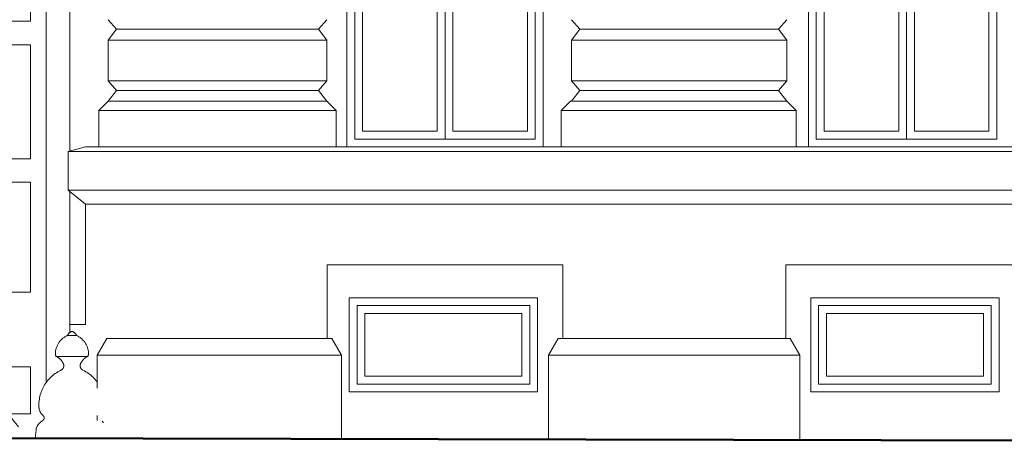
# Model space of a CAD drawing. Header units: metres. Extents: x -1.8 to 41.7, y -0.9 to 24.3.
# Tile 15 of 28: x 21.1 to 27.3, y -0.9 to 1.8. Entities that reach past the tile are written whole.
import ezdxf

# ---------------------------------------------------------------- set-up
doc = ezdxf.new("R2010")
doc.units = ezdxf.units.M
doc.linetypes.add('AV - Carkovana 2mm', pattern=[0.0027, 0.002, -0.0007])
doc.layers.add('AV-STAVBA', color=7, linetype='Continuous', lineweight=18)

# ---------------------------------------------------------------- blocks, each defined once
blk = doc.blocks.new('WI_1-1_sklepní_s příčlemi_s klenutým nadpražím_2x šikmý parapet_ nadpraží - 1200x600_02-1040800-Pohled JV')
at = {"layer": 'AV-STAVBA'}
for p, q in [((26.1448, -0.01), (27.2448, -0.01)), ((26.1448, -0.51), (26.1448, -0.01)), ((26.1448, -0.01), (26.1448, -0.51)), ((27.2448, -0.01), (26.1448, -0.01)), ((26.1948, -0.06), (27.1948, -0.06)), ((26.1948, -0.46), (26.1948, -0.06)), ((27.1948, -0.06), (27.1948, -0.46)), ((27.2448, -0.01), (27.2448, -0.51)), ((27.2448, -0.51), (27.2448, -0.01)), ((27.1948, -0.46), (26.1948, -0.46)), ((27.2448, -0.51), (26.1448, -0.51)), ((26.1448, -0.51), (27.2448, -0.51))]:
    blk.add_line(p, q, dxfattribs=at)
blk = doc.blocks.new('DO_2_Ocel__členěné dřevěné vrata - 1500x1970-1358107-Pohled JV')
at = {"layer": 'AV-STAVBA'}
for p, q in [((19.7098, 3.685), (19.7098, 4.4099)), ((19.7398, 4.4099), (19.7398, 3.685)), ((19.0098, 3.685), (19.0098, 4.2286)), ((19.0398, 4.2445), (19.0398, 3.685)), ((20.4098, 3.685), (20.4098, 4.2445)), ((20.4398, 4.2286), (20.4398, 3.685)), ((19.0098, 3.655), (18.4229, 3.655)), ((18.4405, 3.685), (19.0098, 3.685)), ((19.0098, 2.9), (19.0098, 3.655)), ((19.0398, 3.685), (19.7098, 3.685)), ((19.0398, 3.655), (19.0398, 2.9)), ((19.7098, 3.655), (19.0398, 3.655)), ((19.7098, 2.9), (19.7098, 3.655)), ((19.7398, 3.685), (20.4098, 3.685)), ((19.7398, 3.655), (19.7398, 2.9)), ((20.4098, 3.655), (19.7398, 3.655)), ((20.4098, 2.9), (20.4098, 3.655)), ((20.4398, 3.685), (21.0091, 3.685)), ((20.4398, 3.655), (20.4398, 2.9)), ((21.0267, 3.655), (20.4398, 3.655)), ((18.2248, 2.9), (18.2248, 2.91)), ((21.2248, 2.9), (18.2248, 2.9)), ((19.0398, 2.9), (19.0098, 2.9)), ((19.7398, 2.9), (19.7098, 2.9)), ((20.4398, 2.9), (20.4098, 2.9)), ((21.2248, 2.91), (21.2248, 2.9)), ((18.2248, 2.7), (18.2248, -0.514)), ((18.2248, 2.7), (21.2248, 2.7)), ((18.2248, 2.7), (19.7248, 2.7)), ((18.2248, -0.514), (18.2248, 2.7)), ((19.7248, 2.7), (21.2248, 2.7)), ((19.7248, -0.8499), (19.7248, 2.7)), ((19.7248, 2.7), (19.7248, -0.8499)), ((21.2248, -0.5012), (21.2248, 2.7)), ((21.2248, 2.7), (21.2248, -0.5012)), ((18.3248, 2.5), (18.3248, 1.8)), ((18.5498, 2.5), (18.3248, 2.5)), ((18.5498, 2.5), (18.5498, 1.8)), ((18.6498, 1.8), (18.6498, 2.5)), ((18.8748, 2.5), (18.6498, 2.5)), ((18.8748, 2.5), (18.8748, 1.8)), ((19.0748, 1.8), (19.0748, 2.5)), ((19.2998, 2.5), (19.0748, 2.5)), ((19.2998, 2.5), (19.2998, 1.8)), ((19.3998, 1.8), (19.3998, 2.5)), ((19.6248, 2.5), (19.3998, 2.5)), ((19.6248, 1.8), (19.6248, 2.5)), ((19.8248, 2.5), (19.8248, 1.8)), ((20.0498, 2.5), (19.8248, 2.5)), ((20.0498, 1.8), (20.0498, 2.5)), ((20.3748, 2.5), (20.1498, 2.5)), ((20.1498, 2.5), (20.1498, 1.8)), ((20.3748, 1.8), (20.3748, 2.5)), ((20.7998, 2.5), (20.5748, 2.5)), ((20.5748, 2.5), (20.5748, 1.8)), ((20.7998, 1.8), (20.7998, 2.5)), ((20.8998, 2.5), (20.8998, 1.8)), ((21.1248, 2.5), (20.8998, 2.5)), ((21.1248, 1.8), (21.1248, 2.5)), ((18.5498, 1.8), (18.3248, 1.8)), ((18.8748, 1.8), (18.6498, 1.8)), ((19.2998, 1.8), (19.0748, 1.8)), ((19.6248, 1.8), (19.3998, 1.8)), ((19.8248, 1.8), (20.0498, 1.8)), ((20.1498, 1.8), (20.3748, 1.8)), ((20.5748, 1.8), (20.7998, 1.8)), ((20.8998, 1.8), (21.1248, 1.8)), ((19.7748, 1.725), (19.7748, -0.8501)), ((19.7748, 1.725), (20.4748, 1.725)), ((19.7748, 1.725), (20.4748, 1.725)), ((19.7748, -0.8501), (19.7748, 1.725)), ((20.4748, 1.725), (20.4748, -0.8518)), ((20.4748, 1.725), (20.4748, -0.8518)), ((18.3248, 1.65), (18.3248, 0.925)), ((18.3248, 1.65), (18.5498, 1.65)), ((18.5498, 1.65), (18.5498, 0.925)), ((18.6498, 0.925), (18.6498, 1.65)), ((18.6498, 1.65), (18.8748, 1.65)), ((18.8748, 1.65), (18.8748, 0.925)), ((19.0748, 0.925), (19.0748, 1.65)), ((19.0748, 1.65), (19.2998, 1.65)), ((19.2998, 1.65), (19.2998, 0.925)), ((19.3998, 1.65), (19.6248, 1.65)), ((19.3998, 0.925), (19.3998, 1.65)), ((19.6248, 0.925), (19.6248, 1.65)), ((19.8248, 1.65), (19.8248, 0.925)), ((20.0498, 1.65), (19.8248, 1.65)), ((20.0498, 0.925), (20.0498, 1.65)), ((20.1498, 1.65), (20.1498, 0.925)), ((20.3748, 1.65), (20.1498, 1.65)), ((20.3748, 0.925), (20.3748, 1.65)), ((20.7998, 1.65), (20.5748, 1.65)), ((20.5748, 1.65), (20.5748, 0.925)), ((20.7998, 0.925), (20.7998, 1.65)), ((20.8998, 1.65), (20.8998, 0.925)), ((21.1248, 1.65), (20.8998, 1.65)), ((21.1248, 0.925), (21.1248, 1.65)), ((18.5498, 0.925), (18.3248, 0.925)), ((18.8748, 0.925), (18.6498, 0.925)), ((19.2998, 0.925), (19.0748, 0.925)), ((19.6248, 0.925), (19.3998, 0.925)), ((19.8248, 0.925), (20.0498, 0.925)), ((20.1498, 0.925), (20.3748, 0.925)), ((20.5748, 0.925), (20.7998, 0.925)), ((20.8998, 0.925), (21.1248, 0.925)), ((18.3248, 0.775), (18.3248, 0.075)), ((18.3248, 0.775), (18.5498, 0.775)), ((18.5498, 0.775), (18.5498, 0.075)), ((18.6498, 0.075), (18.6498, 0.775)), ((18.6498, 0.775), (18.8748, 0.775)), ((18.8748, 0.775), (18.8748, 0.075)), ((19.0748, 0.075), (19.0748, 0.775)), ((19.0748, 0.775), (19.2998, 0.775)), ((19.2998, 0.775), (19.2998, 0.075)), ((19.3998, 0.775), (19.6248, 0.775)), ((19.3998, 0.075), (19.3998, 0.775)), ((19.6248, 0.075), (19.6248, 0.775)), ((19.8248, 0.775), (19.8248, 0.075)), ((20.0498, 0.775), (19.8248, 0.775)), ((20.0498, 0.075), (20.0498, 0.775)), ((20.3748, 0.775), (20.1498, 0.775)), ((20.1498, 0.775), (20.1498, 0.075)), ((20.3748, 0.075), (20.3748, 0.775)), ((20.7998, 0.775), (20.5748, 0.775)), ((20.5748, 0.775), (20.5748, 0.075)), ((20.7998, 0.075), (20.7998, 0.775)), ((20.8998, 0.775), (20.8998, 0.075)), ((21.1248, 0.775), (20.8998, 0.775)), ((21.1248, 0.075), (21.1248, 0.775)), ((18.5498, 0.075), (18.3248, 0.075)), ((18.8748, 0.075), (18.6498, 0.075)), ((19.2998, 0.075), (19.0748, 0.075)), ((19.6248, 0.075), (19.3998, 0.075)), ((19.8248, 0.075), (20.0498, 0.075)), ((20.1498, 0.075), (20.3748, 0.075)), ((20.5748, 0.075), (20.7998, 0.075)), ((20.8998, 0.075), (21.1248, 0.075)), ((18.3248, -0.4), (18.3248, -0.7)), ((18.3248, -0.4), (18.5498, -0.4)), ((18.5498, -0.4), (18.5498, -0.7)), ((18.6498, -0.7), (18.6498, -0.4)), ((18.6498, -0.4), (18.8748, -0.4)), ((18.8748, -0.4), (18.8748, -0.7)), ((19.0748, -0.7), (19.0748, -0.4)), ((19.0748, -0.4), (19.2998, -0.4)), ((19.2998, -0.4), (19.2998, -0.7)), ((19.3998, -0.4), (19.6248, -0.4)), ((19.3998, -0.7), (19.3998, -0.4)), ((19.6248, -0.7), (19.6248, -0.4)), ((19.8248, -0.4), (19.8248, -0.7)), ((20.3748, -0.4), (19.8248, -0.4)), ((20.3748, -0.7), (20.3748, -0.4)), ((20.5748, -0.4), (20.5748, -0.7)), ((21.1248, -0.4), (20.5748, -0.4)), ((21.1248, -0.7), (21.1248, -0.4)), ((18.3248, -0.7), (18.5498, -0.7)), ((18.6498, -0.7), (18.8748, -0.7)), ((19.0748, -0.7), (19.2998, -0.7)), ((19.3998, -0.7), (19.6248, -0.7)), ((19.8248, -0.7), (20.3748, -0.7)), ((20.5748, -0.7), (21.1248, -0.7))]:
    blk.add_line(p, q, dxfattribs=at)
at = {"layer": 'AV-STAVBA', "linetype": 'AV - Carkovana 2mm'}
for p, q in [((18.2248, 2.7), (19.7248, 0.85)), ((21.2248, 2.7), (19.7248, 0.85)), ((19.7248, 0.85), (18.3493, -0.8464)), ((19.7248, 0.85), (21.106, -0.8535))]:
    blk.add_line(p, q, dxfattribs=at)
at = {"layer": 'AV-STAVBA'}
for start, end in [(0, 180), (89.42703, 90.57297), (117.17222, 118.46792), (61.53208, 62.82778), (148.89108, 150.22029), (29.77971, 31.10892)]:
    blk.add_arc((19.7248, 2.91), 1.5, start, end, dxfattribs=at)
blk = doc.blocks.new('Zdobná fasáda 1NP - Zdobná fasáda 1NP-1554848-Pohled JV')
at = {"layer": 'AV-STAVBA'}
for p, q in [((21.6198, 1.2913), (21.5598, 1.2313)), ((21.6198, 1.2913), (23.0114, 1.2913)), ((23.0714, 1.2313), (23.0114, 1.2913)), ((24.5648, 1.2913), (24.5048, 1.2313)), ((24.5648, 1.2913), (24.5714, 1.2913)), ((24.5714, 1.2913), (25.9414, 1.2913)), ((26.0014, 1.2313), (25.9414, 1.2913)), ((23.0714, 1.2313), (21.5598, 1.2313)), ((21.5598, 1.2313), (21.5598, 1)), ((23.0714, 1), (23.0714, 1.2313)), ((26.0014, 1.2313), (24.5048, 1.2313)), ((24.5048, 1.2313), (24.5048, 1)), ((26.0014, 1), (26.0014, 1.2313)), ((21.4748, 1), (21.3648, 0.9705)), ((33.8298, 0.9705), (21.3648, 0.9705)), ((21.3648, 0.9705), (21.3648, 0.7241)), ((33.9191, 1), (21.4748, 1)), ((21.3648, 0.7241), (33.8298, 0.7241)), ((21.3648, 0.7241), (21.4748, 0.635)), ((33.9398, 0.635), (21.4748, 0.635)), ((21.4185, -0.201), (21.3582, -0.201)), ((21.6104, -0.22), (21.5498, -0.325)), ((23.0442, -0.22), (21.6104, -0.22)), ((23.1048, -0.325), (23.0442, -0.22)), ((24.4854, -0.22), (24.4248, -0.325)), ((25.9642, -0.22), (24.4854, -0.22)), ((26.0248, -0.325), (25.9642, -0.22)), ((21.4893, -0.3335), (21.2875, -0.3335)), ((23.1048, -0.325), (21.5498, -0.325)), ((21.5498, -0.325), (21.5498, -0.536)), ((23.1048, -0.8585), (23.1048, -0.325)), ((26.0248, -0.325), (24.4248, -0.325)), ((24.4248, -0.325), (24.4248, -0.8619)), ((26.0248, -0.866), (26.0248, -0.325)), ((21.2033, -0.7405), (21.1888, -0.7515)), ((21.2027, -0.7078), (21.2047, -0.7096)), ((21.5498, -0.7091), (21.5498, -0.7413)), ((21.588, -0.7515), (21.5804, -0.7457)), ((21.588, -0.7515), (21.5904, -0.7533)), ((21.1594, -0.8022), (21.1531, -0.8536))]:
    blk.add_line(p, q, dxfattribs=at)
at = {"layer": 'AV-STAVBA', "flags": 128}
for points in [[(21.3582, -0.201), (21.3592, -0.1991), (21.3602, -0.1973), (21.3613, -0.1955), (21.3624, -0.1938), (21.3637, -0.1921), (21.365, -0.1904), (21.3663, -0.1888), (21.3677, -0.1873), (21.3692, -0.1858), (21.3708, -0.1844), (21.3724, -0.1831), (21.374, -0.1818), (21.3757, -0.1806), (21.3774, -0.1794), (21.3792, -0.1784), (21.3811, -0.1774), (21.3829, -0.1764), (21.3848, -0.1756), (21.3868, -0.1748), (21.3884, -0.1742)], [(21.3884, -0.1742), (21.3903, -0.1749), (21.3923, -0.1757), (21.3942, -0.1766), (21.396, -0.1775), (21.3978, -0.1786), (21.3996, -0.1796), (21.4014, -0.1808), (21.4031, -0.182), (21.4047, -0.1833), (21.4063, -0.1847), (21.4078, -0.1861), (21.4093, -0.1876), (21.4107, -0.1891), (21.412, -0.1907), (21.4133, -0.1924), (21.4145, -0.1941), (21.4157, -0.1958), (21.4167, -0.1976), (21.4177, -0.1994), (21.4185, -0.201)], [(21.2827, -0.3129), (21.2831, -0.3077), (21.2836, -0.3025), (21.2844, -0.2974), (21.2854, -0.2923), (21.2865, -0.2872), (21.2879, -0.2822), (21.2895, -0.2773), (21.2912, -0.2724), (21.2932, -0.2676), (21.2953, -0.2629), (21.2977, -0.2582), (21.3002, -0.2537), (21.3029, -0.2492), (21.3058, -0.2449), (21.3088, -0.2407), (21.312, -0.2366), (21.3154, -0.2327), (21.3189, -0.2289), (21.3226, -0.2252), (21.3264, -0.2217), (21.3304, -0.2183), (21.3345, -0.2151), (21.3387, -0.2121), (21.343, -0.2092), (21.3475, -0.2065), (21.352, -0.204), (21.3567, -0.2017), (21.3582, -0.201)], [(21.4185, -0.201), (21.4232, -0.2032), (21.4278, -0.2057), (21.4322, -0.2083), (21.4366, -0.2111), (21.4409, -0.2141), (21.445, -0.2172), (21.449, -0.2205), (21.4529, -0.224), (21.4566, -0.2276), (21.4602, -0.2314), (21.4636, -0.2353), (21.4669, -0.2393), (21.47, -0.2435), (21.4729, -0.2478), (21.4757, -0.2522), (21.4782, -0.2567), (21.4806, -0.2613), (21.4829, -0.266), (21.4849, -0.2708), (21.4867, -0.2756), (21.4883, -0.2806), (21.4898, -0.2856), (21.491, -0.2906), (21.492, -0.2957), (21.4929, -0.3008), (21.4935, -0.306), (21.4939, -0.3112), (21.494, -0.3129)], [(21.2875, -0.3335), (21.2867, -0.3321), (21.2861, -0.3307), (21.2855, -0.3292), (21.2849, -0.3278), (21.2844, -0.3263), (21.284, -0.3247), (21.2836, -0.3232), (21.2833, -0.3217), (21.2831, -0.3201), (21.2829, -0.3186), (21.2828, -0.317), (21.2827, -0.3154), (21.2827, -0.3138), (21.2827, -0.3129)], [(21.494, -0.3129), (21.494, -0.3145), (21.494, -0.316), (21.4939, -0.3176), (21.4938, -0.3192), (21.4936, -0.3207), (21.4933, -0.3223), (21.493, -0.3238), (21.4926, -0.3253), (21.4921, -0.3268), (21.4916, -0.3283), (21.491, -0.3298), (21.4904, -0.3312), (21.4897, -0.3327), (21.4893, -0.3335)], [(21.3334, -0.3795), (21.3318, -0.3761), (21.3301, -0.3728), (21.3282, -0.3696), (21.3262, -0.3665), (21.3241, -0.3634), (21.3218, -0.3605), (21.3195, -0.3576), (21.317, -0.3548), (21.3144, -0.3522), (21.3117, -0.3496), (21.309, -0.3471), (21.3061, -0.3448), (21.3031, -0.3426), (21.3, -0.3405), (21.2969, -0.3385), (21.2937, -0.3366), (21.2904, -0.3349), (21.2875, -0.3335)], [(21.4674, -0.3475), (21.4646, -0.3499), (21.462, -0.3525), (21.4594, -0.3552), (21.4569, -0.358), (21.4546, -0.3609), (21.4524, -0.3638), (21.4503, -0.3669), (21.4483, -0.3701), (21.4464, -0.3733), (21.4447, -0.3766), (21.4433, -0.3795)], [(21.4893, -0.3335), (21.4859, -0.3351), (21.4826, -0.3369), (21.4794, -0.3387), (21.4763, -0.3407), (21.4732, -0.3429), (21.4703, -0.3451), (21.4674, -0.3475)], [(21.178, -0.6556), (21.1777, -0.6458), (21.1778, -0.6359), (21.1784, -0.6261), (21.1793, -0.6163), (21.1806, -0.6065), (21.1823, -0.5968), (21.1844, -0.5872), (21.1868, -0.5777), (21.1897, -0.5682), (21.1929, -0.5589), (21.1965, -0.5498), (21.2004, -0.5407), (21.2047, -0.5319), (21.2094, -0.5232), (21.2144, -0.5147), (21.2197, -0.5064), (21.2254, -0.4984), (21.2314, -0.4906), (21.2377, -0.483), (21.2443, -0.4757), (21.2512, -0.4686), (21.2583, -0.4618), (21.2657, -0.4554), (21.2734, -0.4492), (21.2813, -0.4433), (21.2895, -0.4378), (21.2978, -0.4326), (21.3064, -0.4277), (21.3151, -0.4232), (21.318, -0.4218)], [(21.318, -0.4218), (21.3192, -0.4212), (21.3203, -0.4206), (21.3214, -0.4199), (21.3225, -0.4192), (21.3235, -0.4184), (21.3245, -0.4176), (21.3255, -0.4168), (21.3265, -0.4159), (21.3274, -0.415), (21.3282, -0.4141), (21.3291, -0.4131), (21.3299, -0.4121), (21.3306, -0.4111), (21.3313, -0.41), (21.332, -0.4089), (21.3326, -0.4078), (21.3332, -0.4066), (21.3337, -0.4055), (21.3342, -0.4043), (21.3346, -0.4031), (21.335, -0.4018), (21.3354, -0.4006), (21.3357, -0.3994), (21.3359, -0.3981), (21.3361, -0.3968), (21.3362, -0.3955), (21.3363, -0.3943), (21.3363, -0.393), (21.3363, -0.3917), (21.3362, -0.3904), (21.3361, -0.3891), (21.336, -0.3879), (21.3357, -0.3866), (21.3355, -0.3854), (21.3351, -0.3841), (21.3348, -0.3829), (21.3343, -0.3817), (21.3339, -0.3805), (21.3334, -0.3795)], [(21.4433, -0.3795), (21.4428, -0.3806), (21.4423, -0.3818), (21.4419, -0.3831), (21.4416, -0.3843), (21.4412, -0.3855), (21.441, -0.3868), (21.4408, -0.3881), (21.4406, -0.3893), (21.4405, -0.3906), (21.4404, -0.3919), (21.4404, -0.3932), (21.4405, -0.3945), (21.4406, -0.3957), (21.4407, -0.397), (21.4409, -0.3983), (21.4411, -0.3995), (21.4414, -0.4008), (21.4418, -0.402), (21.4422, -0.4032), (21.4426, -0.4044), (21.4431, -0.4056), (21.4436, -0.4068), (21.4442, -0.4079), (21.4449, -0.4091), (21.4455, -0.4102), (21.4462, -0.4112), (21.447, -0.4123), (21.4478, -0.4133), (21.4486, -0.4142), (21.4495, -0.4152), (21.4504, -0.4161), (21.4514, -0.4169), (21.4524, -0.4178), (21.4534, -0.4185), (21.4544, -0.4193), (21.4555, -0.42), (21.4566, -0.4206), (21.4577, -0.4213), (21.4587, -0.4218)], [(21.4587, -0.4218), (21.4675, -0.4262), (21.4761, -0.4309), (21.4846, -0.436), (21.4928, -0.4415), (21.5008, -0.4472), (21.5085, -0.4533), (21.516, -0.4597), (21.5233, -0.4663), (21.5302, -0.4733), (21.5369, -0.4805), (21.5433, -0.488), (21.5494, -0.4958), (21.55, -0.4967)], [(21.2027, -0.7078), (21.2005, -0.7058), (21.1984, -0.7036), (21.1964, -0.7014), (21.1945, -0.6991), (21.1926, -0.6968), (21.1909, -0.6943), (21.1893, -0.6918), (21.1877, -0.6892), (21.1863, -0.6866), (21.185, -0.6839), (21.1837, -0.6812), (21.1826, -0.6784), (21.1816, -0.6755), (21.1808, -0.6727), (21.18, -0.6698), (21.1794, -0.6668), (21.1788, -0.6639), (21.1784, -0.6609), (21.1781, -0.6579), (21.178, -0.6556)], [(21.1594, -0.8022), (21.1599, -0.7992), (21.1604, -0.7963), (21.1611, -0.7934), (21.1619, -0.7905), (21.1627, -0.7876), (21.1638, -0.7848), (21.1649, -0.782), (21.1661, -0.7793), (21.1674, -0.7766), (21.1689, -0.7739), (21.1704, -0.7714), (21.1721, -0.7689), (21.1738, -0.7664), (21.1757, -0.7641), (21.1776, -0.7618), (21.1796, -0.7596), (21.1818, -0.7574), (21.184, -0.7554), (21.1862, -0.7534), (21.1886, -0.7516), (21.1888, -0.7515)], [(21.2033, -0.7405), (21.204, -0.74), (21.2046, -0.7394), (21.2052, -0.7389), (21.2057, -0.7383), (21.2063, -0.7377), (21.2068, -0.7371), (21.2073, -0.7365), (21.2078, -0.7359), (21.2082, -0.7352), (21.2086, -0.7345), (21.209, -0.7338), (21.2094, -0.7331), (21.2097, -0.7324), (21.21, -0.7316), (21.2103, -0.7309), (21.2105, -0.7301), (21.2107, -0.7293), (21.2109, -0.7286), (21.211, -0.7278), (21.2112, -0.727), (21.2112, -0.7262), (21.2113, -0.7254), (21.2113, -0.7246), (21.2113, -0.7238), (21.2113, -0.723), (21.2112, -0.7222), (21.2111, -0.7214), (21.2109, -0.7206), (21.2108, -0.7198), (21.2106, -0.7191), (21.2103, -0.7183), (21.2101, -0.7175), (21.2098, -0.7168), (21.2094, -0.7161), (21.2091, -0.7153), (21.2087, -0.7146), (21.2083, -0.7139), (21.2079, -0.7133), (21.2074, -0.7126), (21.2069, -0.712), (21.2064, -0.7114), (21.2059, -0.7108), (21.2053, -0.7102), (21.2047, -0.7097), (21.2047, -0.7096)]]:
    blk.add_lwpolyline(points, dxfattribs=at)
blk = doc.blocks.new('WI_2-1_dvojité_bez středního sloupku_vnější půlkruhové nadpraží - 1250x-V4-Pohled JV')
at = {"layer": 'AV-STAVBA'}
for p, q in [((29.0698, 2.825), (29.0698, 3.075)), ((29.0698, 3.075), (29.0698, 2.825)), ((29.1198, 2.875), (29.1198, 3.075)), ((30.1698, 3.075), (30.1698, 2.875)), ((30.2198, 3.075), (30.2198, 2.825)), ((30.2198, 2.825), (30.2198, 3.075)), ((30.2198, 2.825), (29.0698, 2.825)), ((29.0698, 2.825), (30.2198, 2.825)), ((30.1698, 2.875), (29.1198, 2.875)), ((29.0698, 2.775), (29.0698, 1.05)), ((29.0698, 2.775), (29.6862, 2.775)), ((29.6448, 2.775), (29.0698, 2.775)), ((29.0698, 2.775), (29.0698, 1.05)), ((30.2198, 2.775), (29.6448, 2.775)), ((29.6448, 2.775), (29.6448, 1.05)), ((29.6448, 1.05), (29.6448, 2.775)), ((29.6862, 2.775), (30.2198, 2.775)), ((30.2198, 1.05), (30.2198, 2.775)), ((30.2198, 1.05), (30.2198, 2.775)), ((29.1198, 1.1), (29.1198, 2.725)), ((29.1198, 2.725), (29.5948, 2.725)), ((29.5948, 2.725), (29.5948, 1.1)), ((29.6948, 1.1), (29.6948, 2.725)), ((29.6948, 2.725), (30.1698, 2.725)), ((30.1698, 2.725), (30.1698, 1.1)), ((29.5948, 1.1), (29.1198, 1.1)), ((30.1698, 1.1), (29.6948, 1.1)), ((29.0698, 1.05), (29.6138, 1.05)), ((29.0698, 1.05), (29.6448, 1.05)), ((29.6138, 1.05), (30.2198, 1.05)), ((29.6448, 1.05), (30.2198, 1.05))]:
    blk.add_line(p, q, dxfattribs=at)
for radius, start in [(0.575, 0), (0.575, 360), (0.525, 360)]:
    blk.add_arc((29.6448, 3.075), radius, start, 180, dxfattribs=at)

msp = doc.modelspace()

# ---------------------------------------------------------------- linework, layer by layer
at = {"layer": 'AV-STAVBA'}
for p, q in [((24.3898, 3.075), (24.3898, 1)), ((21.3748, 2.91), (21.3748, 0.9732)), ((23.1398, 1), (23.1398, 2.7709)), ((26.0798, 1), (26.0798, 2.7744)), ((21.6712, 1.7488), (21.6198, 1.81)), ((22.9599, 1.7488), (23.0114, 1.81)), ((24.6228, 1.7488), (24.5714, 1.81)), ((25.8899, 1.7488), (25.9414, 1.81)), ((21.6198, 1.68), (21.6712, 1.7488)), ((21.6712, 1.7488), (22.9599, 1.7488)), ((23.0114, 1.68), (22.9599, 1.7488)), ((24.5714, 1.68), (24.6228, 1.7488)), ((24.6228, 1.7488), (25.8899, 1.7488)), ((25.9414, 1.68), (25.8899, 1.7488)), ((21.6198, 1.68), (21.6198, 1.4213)), ((23.0114, 1.68), (21.6198, 1.68)), ((23.0114, 1.4213), (23.0114, 1.68)), ((24.5714, 1.68), (24.5714, 1.4213)), ((25.9414, 1.68), (24.5714, 1.68)), ((25.9414, 1.4213), (25.9414, 1.68)), ((21.6198, 1.4213), (23.0114, 1.4213)), ((21.6712, 1.3601), (21.6198, 1.4213)), ((22.9599, 1.3601), (23.0114, 1.4213)), ((24.5714, 1.4213), (25.9414, 1.4213)), ((24.6228, 1.3601), (24.5714, 1.4213)), ((25.8899, 1.3601), (25.9414, 1.4213)), ((21.6198, 1.2913), (21.6712, 1.3601)), ((21.6712, 1.3601), (22.9599, 1.3601)), ((23.0114, 1.2913), (22.9599, 1.3601)), ((24.5714, 1.2913), (24.6228, 1.3601)), ((24.6228, 1.3601), (25.8899, 1.3601)), ((25.9414, 1.2913), (25.8899, 1.3601)), ((23.0114, 1.2913), (21.6198, 1.2913)), ((25.9414, 1.2913), (24.5714, 1.2913)), ((33.9191, 1), (21.4748, 1)), ((21.3748, 0.716), (21.3748, -0.1814)), ((21.4748, 0.635), (21.4748, -0.13)), ((23.0148, -0.22), (23.0148, 0.25)), ((23.0148, 0.25), (24.5148, 0.25)), ((24.5148, 0.25), (24.5148, -0.22)), ((25.9348, -0.22), (25.9348, 0.25)), ((25.9348, 0.25), (27.4348, 0.25)), ((23.1548, 0.04), (24.3548, 0.04)), ((23.1548, -0.56), (23.1548, 0.04)), ((24.3548, 0.04), (24.3548, -0.56)), ((26.0948, 0.04), (27.2948, 0.04)), ((26.0948, -0.56), (26.0948, 0.04)), ((27.2948, 0.04), (27.2948, -0.56)), ((21.4748, -0.13), (21.3748, -0.13)), ((24.3548, -0.56), (23.1548, -0.56)), ((27.2948, -0.56), (26.0948, -0.56))]:
    msp.add_line(p, q, dxfattribs=at)
at = {"layer": 'AV-STAVBA', "lineweight": 50}
msp.add_line((41.6802, -0.9058), (-1.8028, -0.7952), dxfattribs=at)

# ---------------------------------------------------------------- block references
at = {"layer": 'AV-STAVBA'}
for name, p in [('Zdobná fasáda 1NP - Zdobná fasáda 1NP-1554848-Pohled JV', (0, 0)), ('WI_2-1_dvojité_bez středního sloupku_vnější půlkruhové nadpraží - 1250x-V4-Pohled JV', (-5.88, 0)), ('WI_2-1_dvojité_bez středního sloupku_vnější půlkruhové nadpraží - 1250x-V4-Pohled JV', (-2.94, 0)), ('WI_1-1_sklepní_s příčlemi_s klenutým nadpražím_2x šikmý parapet_ nadpraží - 1200x600_02-1040800-Pohled JV', (-2.94, 0)), ('WI_1-1_sklepní_s příčlemi_s klenutým nadpražím_2x šikmý parapet_ nadpraží - 1200x600_02-1040800-Pohled JV', (0, 0))]:
    msp.add_blockref(name, p, dxfattribs=at)
at = {"layer": 'AV-STAVBA', "linetype": 'AV - Carkovana 2mm'}
msp.add_blockref('DO_2_Ocel__členěné dřevěné vrata - 1500x1970-1358107-Pohled JV', (0, 0), dxfattribs=at)

doc.saveas('drawing.dxf')
